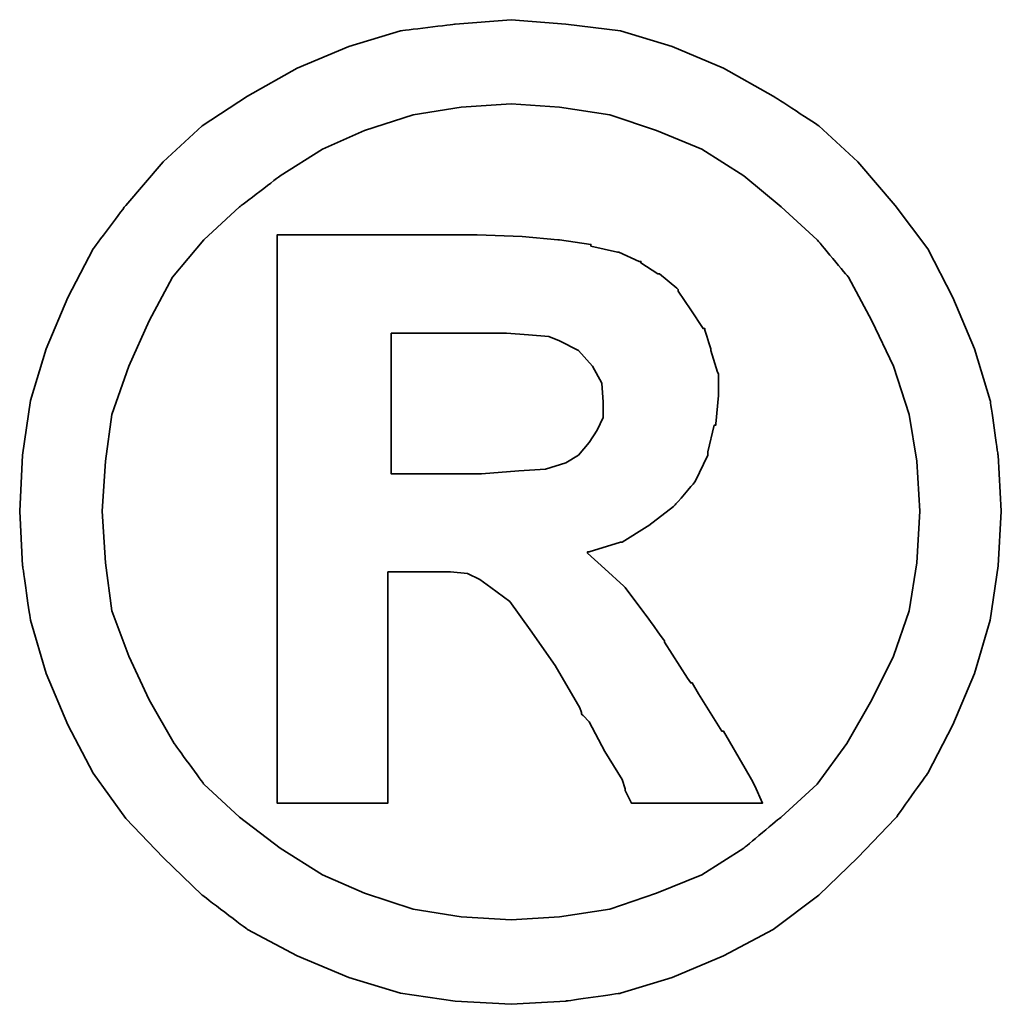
# Model space of a CAD drawing. Extents: x 17 to 125, y 17 to 89.
# Tile 46 of 48: x 111.553 to 112.018, y 59.193 to 59.66. Entities that reach past the tile are written whole.
import ezdxf

# ---------------------------------------------------------------- set-up
doc = ezdxf.new("R2010")
doc.units = 0
doc.header["$MEASUREMENT"] = 0
doc.layers.add('DIM', color=4, linetype='CONTINUOUS')
doc.layers.add('layer 1', color=7, linetype='CONTINUOUS')

# ---------------------------------------------------------------- blocks, each defined once
blk = doc.blocks.new('TBI MOTION logo(完整正式版)')
at = {"layer": 'layer 1', "color": 22, "lineweight": 35}
for points, knots in [([(81.20634, 4.98624), (81.20634, 4.98624), (81.18649, 5.32862), (81.18649, 5.32862), (81.18649, 5.32862), (81.18649, 5.32862), (81.13886, 5.66206), (81.13886, 5.66206), (81.13886, 5.66206), (81.13886, 5.66206), (81.04359, 5.97764), (81.04359, 5.97764), (81.04359, 5.97764), (81.04359, 5.97764), (80.91061, 6.29124), (80.91061, 6.29124), (80.91061, 6.29124), (80.91061, 6.29124), (80.75778, 6.58697), (80.75778, 6.58697), (80.75778, 6.58697), (80.75778, 6.58697), (80.5593, 6.85294), (80.5593, 6.85294), (80.5593, 6.85294), (80.5593, 6.85294), (80.33105, 7.1189), (80.33105, 7.1189), (80.33105, 7.1189), (80.33105, 7.1189), (80.09287, 7.33921), (80.09287, 7.33921), (80.09287, 7.33921), (80.09287, 7.33921), (79.815, 7.51982), (79.815, 7.51982), (79.815, 7.51982), (79.815, 7.51982), (79.51133, 7.69051), (79.51133, 7.69051), (79.51133, 7.69051), (79.51133, 7.69051), (79.19773, 7.8235), (79.19773, 7.8235), (79.19773, 7.8235), (79.19773, 7.8235), (78.88215, 7.91877), (78.88215, 7.91877), (78.88215, 7.91877), (78.88215, 7.91877), (78.54871, 7.95846), (78.54871, 7.95846), (78.54871, 7.95846), (78.54871, 7.95846), (78.21526, 7.98625), (78.21526, 7.98625), (78.21526, 7.98625), (78.21526, 7.98625), (77.87388, 7.95846), (77.87388, 7.95846), (77.87388, 7.95846), (77.87388, 7.95846), (77.54044, 7.91877), (77.54044, 7.91877), (77.54044, 7.91877), (77.54044, 7.91877), (77.22485, 7.8235), (77.22485, 7.8235), (77.22485, 7.8235), (77.22485, 7.8235), (76.91027, 7.69051), (76.91027, 7.69051), (76.91027, 7.69051), (76.91027, 7.69051), (76.6056, 7.51982), (76.6056, 7.51982), (76.6056, 7.51982), (76.6056, 7.51982), (76.32972, 7.33921), (76.32972, 7.33921), (76.32972, 7.33921), (76.32972, 7.33921), (76.09154, 7.1189), (76.09154, 7.1189), (76.09154, 7.1189), (76.09154, 7.1189), (75.86329, 6.85294), (75.86329, 6.85294), (75.86329, 6.85294), (75.86329, 6.85294), (75.66382, 6.58697), (75.66382, 6.58697), (75.66382, 6.58697), (75.66382, 6.58697), (75.51099, 6.29124), (75.51099, 6.29124), (75.51099, 6.29124), (75.51099, 6.29124), (75.37702, 5.97764), (75.37702, 5.97764), (75.37702, 5.97764), (75.37702, 5.97764), (75.28175, 5.66206), (75.28175, 5.66206), (75.28175, 5.66206), (75.28175, 5.66206), (75.23411, 5.32862), (75.23411, 5.32862), (75.23411, 5.32862), (75.23411, 5.32862), (75.21625, 4.98624), (75.21625, 4.98624), (75.21625, 4.98624), (75.21625, 4.98624), (75.23411, 4.6528), (75.23411, 4.6528), (75.23411, 4.6528), (75.23411, 4.6528), (75.28175, 4.32035), (75.28175, 4.32035), (75.28175, 4.32035), (75.28175, 4.32035), (75.37702, 3.99583), (75.37702, 3.99583), (75.37702, 3.99583), (75.37702, 3.99583), (75.51099, 3.68224), (75.51099, 3.68224), (75.51099, 3.68224), (75.51099, 3.68224), (75.66382, 3.38749), (75.66382, 3.38749), (75.66382, 3.38749), (75.66382, 3.38749), (75.86329, 3.10963), (75.86329, 3.10963), (75.86329, 3.10963), (75.86329, 3.10963), (76.09154, 2.87145), (76.09154, 2.87145), (76.09154, 2.87145), (76.09154, 2.87145), (76.32972, 2.6432), (76.32972, 2.6432), (76.32972, 2.6432), (76.32972, 2.6432), (76.6056, 2.43381), (76.6056, 2.43381), (76.6056, 2.43381), (76.6056, 2.43381), (76.91027, 2.27205), (76.91027, 2.27205), (76.91027, 2.27205), (76.91027, 2.27205), (77.22485, 2.13906), (77.22485, 2.13906), (77.22485, 2.13906), (77.22485, 2.13906), (77.54044, 2.0438), (77.54044, 2.0438), (77.54044, 2.0438), (77.54044, 2.0438), (77.87388, 1.99616), (77.87388, 1.99616), (77.87388, 1.99616), (77.87388, 1.99616), (78.21526, 1.97631), (78.21526, 1.97631), (78.21526, 1.97631), (78.21526, 1.97631), (78.54871, 1.99616), (78.54871, 1.99616), (78.54871, 1.99616), (78.54871, 1.99616), (78.88215, 2.0438), (78.88215, 2.0438), (78.88215, 2.0438), (78.88215, 2.0438), (79.19773, 2.13906), (79.19773, 2.13906), (79.19773, 2.13906), (79.19773, 2.13906), (79.51133, 2.27205), (79.51133, 2.27205), (79.51133, 2.27205), (79.51133, 2.27205), (79.815, 2.43381), (79.815, 2.43381), (79.815, 2.43381), (79.815, 2.43381), (80.09287, 2.6432), (80.09287, 2.6432), (80.09287, 2.6432), (80.09287, 2.6432), (80.33105, 2.87145), (80.33105, 2.87145), (80.33105, 2.87145), (80.33105, 2.87145), (80.5593, 3.10963), (80.5593, 3.10963), (80.5593, 3.10963), (80.5593, 3.10963), (80.75778, 3.38749), (80.75778, 3.38749), (80.75778, 3.38749), (80.75778, 3.38749), (80.91061, 3.68224), (80.91061, 3.68224), (80.91061, 3.68224), (80.91061, 3.68224), (81.04359, 3.99583), (81.04359, 3.99583), (81.04359, 3.99583), (81.04359, 3.99583), (81.13886, 4.32035), (81.13886, 4.32035), (81.13886, 4.32035), (81.13886, 4.32035), (81.18649, 4.6528), (81.18649, 4.6528), (81.18649, 4.6528), (81.18649, 4.6528), (81.20634, 4.98624), (81.20634, 4.98624)], [0, 0, 0, 0, 0.0178571, 0.0178571, 0.0178571, 0.0178572, 0.0357143, 0.0357143, 0.0357143, 0.0357143, 0.0535714, 0.0535714, 0.0535714, 0.0535714, 0.0714286, 0.0714286, 0.0714286, 0.0714286, 0.0892857, 0.0892857, 0.0892857, 0.0892857, 0.1071429, 0.1071429, 0.1071429, 0.1071429, 0.125, 0.125, 0.125, 0.125, 0.1428571, 0.1428571, 0.1428571, 0.1428572, 0.1607143, 0.1607143, 0.1607143, 0.1607143, 0.1785714, 0.1785714, 0.1785714, 0.1785714, 0.1964286, 0.1964286, 0.1964286, 0.1964286, 0.2142857, 0.2142857, 0.2142857, 0.2142857, 0.2321429, 0.2321429, 0.2321429, 0.2321429, 0.25, 0.25, 0.25, 0.25, 0.2678571, 0.2678571, 0.2678571, 0.2678572, 0.2857143, 0.2857143, 0.2857143, 0.2857143, 0.3035714, 0.3035714, 0.3035714, 0.3035714, 0.3214286, 0.3214286, 0.3214286, 0.3214286, 0.3392857, 0.3392857, 0.3392857, 0.3392857, 0.3571429, 0.3571429, 0.3571429, 0.3571429, 0.375, 0.375, 0.375, 0.375, 0.3928571, 0.3928571, 0.3928571, 0.3928572, 0.4107143, 0.4107143, 0.4107143, 0.4107143, 0.4285714, 0.4285714, 0.4285714, 0.4285714, 0.4464286, 0.4464286, 0.4464286, 0.4464286, 0.4642857, 0.4642857, 0.4642857, 0.4642857, 0.4821429, 0.4821429, 0.4821429, 0.4821429, 0.5, 0.5, 0.5, 0.5, 0.5178571, 0.5178571, 0.5178571, 0.5178572, 0.5357143, 0.5357143, 0.5357143, 0.5357143, 0.5535714, 0.5535714, 0.5535714, 0.5535714, 0.5714286, 0.5714286, 0.5714286, 0.5714286, 0.5892857, 0.5892857, 0.5892857, 0.5892857, 0.6071429, 0.6071429, 0.6071429, 0.6071429, 0.625, 0.625, 0.625, 0.625, 0.6428571, 0.6428571, 0.6428571, 0.6428572, 0.6607143, 0.6607143, 0.6607143, 0.6607143, 0.6785714, 0.6785714, 0.6785714, 0.6785714, 0.6964286, 0.6964286, 0.6964286, 0.6964286, 0.7142857, 0.7142857, 0.7142857, 0.7142857, 0.7321429, 0.7321429, 0.7321429, 0.7321429, 0.75, 0.75, 0.75, 0.75, 0.7678571, 0.7678571, 0.7678571, 0.7678572, 0.7857143, 0.7857143, 0.7857143, 0.7857143, 0.8035714, 0.8035714, 0.8035714, 0.8035714, 0.8214286, 0.8214286, 0.8214286, 0.8214286, 0.8392857, 0.8392857, 0.8392857, 0.8392857, 0.8571429, 0.8571429, 0.8571429, 0.8571429, 0.875, 0.875, 0.875, 0.875, 0.8928571, 0.8928571, 0.8928571, 0.8928572, 0.9107143, 0.9107143, 0.9107143, 0.9107143, 0.9285714, 0.9285714, 0.9285714, 0.9285714, 0.9464286, 0.9464286, 0.9464286, 0.9464286, 0.9642857, 0.9642857, 0.9642857, 0.9642857, 0.9821429, 0.9821429, 0.9821429, 0.9821429, 1, 1, 1, 1]), ([(80.71014, 4.98624), (80.71014, 4.98624), (80.69129, 5.29091), (80.69129, 5.29091), (80.69129, 5.29091), (80.69129, 5.29091), (80.64464, 5.57672), (80.64464, 5.57672), (80.64464, 5.57672), (80.64464, 5.57672), (80.54937, 5.87245), (80.54937, 5.87245), (80.54937, 5.87245), (80.54937, 5.87245), (80.41639, 6.14833), (80.41639, 6.14833), (80.41639, 6.14833), (80.41639, 6.14833), (80.27349, 6.41429), (80.27349, 6.41429), (80.27349, 6.41429), (80.27349, 6.41429), (80.08295, 6.64255), (80.08295, 6.64255), (80.08295, 6.64255), (80.08295, 6.64255), (79.86264, 6.84301), (79.86264, 6.84301), (79.86264, 6.84301), (79.86264, 6.84301), (79.63439, 7.03355), (79.63439, 7.03355), (79.63439, 7.03355), (79.63439, 7.03355), (79.37835, 7.1963), (79.37835, 7.1963), (79.37835, 7.1963), (79.37835, 7.1963), (79.10246, 7.30944), (79.10246, 7.30944), (79.10246, 7.30944), (79.10246, 7.30944), (78.81665, 7.40471), (78.81665, 7.40471), (78.81665, 7.40471), (78.81665, 7.40471), (78.511, 7.45234), (78.511, 7.45234), (78.511, 7.45234), (78.511, 7.45234), (78.21526, 7.47219), (78.21526, 7.47219), (78.21526, 7.47219), (78.21526, 7.47219), (77.9106, 7.45234), (77.9106, 7.45234), (77.9106, 7.45234), (77.9106, 7.45234), (77.61685, 7.40471), (77.61685, 7.40471), (77.61685, 7.40471), (77.61685, 7.40471), (77.32012, 7.30944), (77.32012, 7.30944), (77.32012, 7.30944), (77.32012, 7.30944), (77.06309, 7.1963), (77.06309, 7.1963), (77.06309, 7.1963), (77.06309, 7.1963), (76.80606, 7.03355), (76.80606, 7.03355), (76.80606, 7.03355), (76.80606, 7.03355), (76.55797, 6.84301), (76.55797, 6.84301), (76.55797, 6.84301), (76.55797, 6.84301), (76.34063, 6.64255), (76.34063, 6.64255), (76.34063, 6.64255), (76.34063, 6.64255), (76.1491, 6.41429), (76.1491, 6.41429), (76.1491, 6.41429), (76.1491, 6.41429), (76.0062, 6.14833), (76.0062, 6.14833), (76.0062, 6.14833), (76.0062, 6.14833), (75.88314, 5.87245), (75.88314, 5.87245), (75.88314, 5.87245), (75.88314, 5.87245), (75.77794, 5.57672), (75.77794, 5.57672), (75.77794, 5.57672), (75.77794, 5.57672), (75.73924, 5.29091), (75.73924, 5.29091), (75.73924, 5.29091), (75.73924, 5.29091), (75.72039, 4.98624), (75.72039, 4.98624), (75.72039, 4.98624), (75.72039, 4.98624), (75.73924, 4.67165), (75.73924, 4.67165), (75.73924, 4.67165), (75.73924, 4.67165), (75.77794, 4.37791), (75.77794, 4.37791), (75.77794, 4.37791), (75.77794, 4.37791), (75.88314, 4.10102), (75.88314, 4.10102), (75.88314, 4.10102), (75.88314, 4.10102), (76.0062, 3.83407), (76.0062, 3.83407), (76.0062, 3.83407), (76.0062, 3.83407), (76.15902, 3.56811), (76.15902, 3.56811), (76.15902, 3.56811), (76.15902, 3.56811), (76.34063, 3.32001), (76.34063, 3.32001), (76.34063, 3.32001), (76.34063, 3.32001), (76.55797, 3.11955), (76.55797, 3.11955), (76.55797, 3.11955), (76.55797, 3.11955), (76.80606, 2.92901), (76.80606, 2.92901), (76.80606, 2.92901), (76.80606, 2.92901), (77.06309, 2.76725), (77.06309, 2.76725), (77.06309, 2.76725), (77.06309, 2.76725), (77.32012, 2.65412), (77.32012, 2.65412), (77.32012, 2.65412), (77.32012, 2.65412), (77.61685, 2.55786), (77.61685, 2.55786), (77.61685, 2.55786), (77.61685, 2.55786), (77.9106, 2.51022), (77.9106, 2.51022), (77.9106, 2.51022), (77.9106, 2.51022), (78.21526, 2.49137), (78.21526, 2.49137), (78.21526, 2.49137), (78.21526, 2.49137), (78.511, 2.51022), (78.511, 2.51022), (78.511, 2.51022), (78.511, 2.51022), (78.81665, 2.55786), (78.81665, 2.55786), (78.81665, 2.55786), (78.81665, 2.55786), (79.10246, 2.65412), (79.10246, 2.65412), (79.10246, 2.65412), (79.10246, 2.65412), (79.37835, 2.76725), (79.37835, 2.76725), (79.37835, 2.76725), (79.37835, 2.76725), (79.63439, 2.92901), (79.63439, 2.92901), (79.63439, 2.92901), (79.63439, 2.92901), (79.86264, 3.11955), (79.86264, 3.11955), (79.86264, 3.11955), (79.86264, 3.11955), (80.08295, 3.32001), (80.08295, 3.32001), (80.08295, 3.32001), (80.08295, 3.32001), (80.26356, 3.56811), (80.26356, 3.56811), (80.26356, 3.56811), (80.26356, 3.56811), (80.41639, 3.83407), (80.41639, 3.83407), (80.41639, 3.83407), (80.41639, 3.83407), (80.54937, 4.10102), (80.54937, 4.10102), (80.54937, 4.10102), (80.54937, 4.10102), (80.64464, 4.37791), (80.64464, 4.37791), (80.64464, 4.37791), (80.64464, 4.37791), (80.69129, 4.67165), (80.69129, 4.67165), (80.69129, 4.67165), (80.69129, 4.67165), (80.71014, 4.98624), (80.71014, 4.98624)], [0, 0, 0, 0, 0.0192308, 0.0192308, 0.0192308, 0.0192308, 0.0384615, 0.0384615, 0.0384615, 0.0384615, 0.0576923, 0.0576923, 0.0576923, 0.0576923, 0.0769231, 0.0769231, 0.0769231, 0.0769231, 0.0961538, 0.0961538, 0.0961538, 0.0961539, 0.1153846, 0.1153846, 0.1153846, 0.1153846, 0.1346154, 0.1346154, 0.1346154, 0.1346154, 0.1538462, 0.1538462, 0.1538462, 0.1538462, 0.1730769, 0.1730769, 0.1730769, 0.1730769, 0.1923077, 0.1923077, 0.1923077, 0.1923077, 0.2115385, 0.2115385, 0.2115385, 0.2115385, 0.2307692, 0.2307692, 0.2307692, 0.2307692, 0.25, 0.25, 0.25, 0.25, 0.2692308, 0.2692308, 0.2692308, 0.2692308, 0.2884615, 0.2884615, 0.2884615, 0.2884615, 0.3076923, 0.3076923, 0.3076923, 0.3076923, 0.3269231, 0.3269231, 0.3269231, 0.3269231, 0.3461538, 0.3461538, 0.3461538, 0.3461539, 0.3653846, 0.3653846, 0.3653846, 0.3653846, 0.3846154, 0.3846154, 0.3846154, 0.3846154, 0.4038462, 0.4038462, 0.4038462, 0.4038462, 0.4230769, 0.4230769, 0.4230769, 0.4230769, 0.4423077, 0.4423077, 0.4423077, 0.4423077, 0.4615385, 0.4615385, 0.4615385, 0.4615385, 0.4807692, 0.4807692, 0.4807692, 0.4807692, 0.5, 0.5, 0.5, 0.5, 0.5192308, 0.5192308, 0.5192308, 0.5192308, 0.5384615, 0.5384615, 0.5384615, 0.5384615, 0.5576923, 0.5576923, 0.5576923, 0.5576923, 0.5769231, 0.5769231, 0.5769231, 0.5769231, 0.5961538, 0.5961538, 0.5961538, 0.5961539, 0.6153846, 0.6153846, 0.6153846, 0.6153846, 0.6346154, 0.6346154, 0.6346154, 0.6346154, 0.6538462, 0.6538462, 0.6538462, 0.6538462, 0.6730769, 0.6730769, 0.6730769, 0.6730769, 0.6923077, 0.6923077, 0.6923077, 0.6923077, 0.7115385, 0.7115385, 0.7115385, 0.7115385, 0.7307692, 0.7307692, 0.7307692, 0.7307692, 0.75, 0.75, 0.75, 0.75, 0.7692308, 0.7692308, 0.7692308, 0.7692308, 0.7884615, 0.7884615, 0.7884615, 0.7884615, 0.8076923, 0.8076923, 0.8076923, 0.8076923, 0.8269231, 0.8269231, 0.8269231, 0.8269231, 0.8461538, 0.8461538, 0.8461538, 0.8461539, 0.8653846, 0.8653846, 0.8653846, 0.8653846, 0.8846154, 0.8846154, 0.8846154, 0.8846154, 0.9038462, 0.9038462, 0.9038462, 0.9038462, 0.9230769, 0.9230769, 0.9230769, 0.9230769, 0.9423077, 0.9423077, 0.9423077, 0.9423077, 0.9615385, 0.9615385, 0.9615385, 0.9615385, 0.9807692, 0.9807692, 0.9807692, 0.9807692, 1, 1, 1, 1]), ([(76.78721, 3.2823), (76.78721, 3.2823), (76.78721, 3.32001), (76.78721, 3.32001), (76.78721, 3.32001), (76.78721, 3.32001), (76.78721, 3.42422), (76.78721, 3.42422), (76.78721, 3.42422), (76.78721, 3.42422), (76.78721, 3.59689), (76.78721, 3.59689), (76.78721, 3.59689), (76.78721, 3.59689), (76.78721, 3.80529), (76.78721, 3.80529), (76.78721, 3.80529), (76.78721, 3.80529), (76.78721, 4.0524), (76.78721, 4.0524), (76.78721, 4.0524), (76.78721, 4.0524), (76.78721, 4.32035), (76.78721, 4.32035), (76.78721, 4.32035), (76.78721, 4.32035), (76.78721, 4.92868), (76.78721, 4.92868), (76.78721, 4.92868), (76.78721, 4.92868), (76.78721, 5.53801), (76.78721, 5.53801), (76.78721, 5.53801), (76.78721, 5.53801), (76.78721, 5.82482), (76.78721, 5.82482), (76.78721, 5.82482), (76.78721, 5.82482), (76.78721, 6.07291), (76.78721, 6.07291), (76.78721, 6.07291), (76.78721, 6.07291), (76.78721, 6.30017), (76.78721, 6.30017), (76.78721, 6.30017), (76.78721, 6.30017), (76.78721, 6.45399), (76.78721, 6.45399), (76.78721, 6.45399), (76.78721, 6.45399), (76.78721, 6.5572), (76.78721, 6.5572), (76.78721, 6.5572), (76.78721, 6.5572), (76.78721, 6.59689), (76.78721, 6.59689), (76.78721, 6.59689), (76.78721, 6.59689), (76.78721, 6.67232), (76.78721, 6.67232), (76.78721, 6.67232), (76.78721, 6.67232), (76.8537, 6.67232), (76.8537, 6.67232), (76.8537, 6.67232), (76.8537, 6.67232), (76.87355, 6.67232), (76.87355, 6.67232), (76.87355, 6.67232), (76.87355, 6.67232), (76.91027, 6.67232), (76.91027, 6.67232), (76.91027, 6.67232), (76.91027, 6.67232), (77.04424, 6.67232), (77.04424, 6.67232), (77.04424, 6.67232), (77.04424, 6.67232), (77.22485, 6.67232), (77.22485, 6.67232), (77.22485, 6.67232), (77.22485, 6.67232), (77.43524, 6.67232), (77.43524, 6.67232), (77.43524, 6.67232), (77.43524, 6.67232), (77.65357, 6.67232), (77.65357, 6.67232), (77.65357, 6.67232), (77.65357, 6.67232), (77.82625, 6.67232), (77.82625, 6.67232), (77.82625, 6.67232), (77.82625, 6.67232), (77.94037, 6.67232), (77.94037, 6.67232), (77.94037, 6.67232), (77.94037, 6.67232), (77.97709, 6.67232), (77.97709, 6.67232), (77.97709, 6.67232), (77.97709, 6.67232), (77.99694, 6.67232), (77.99694, 6.67232), (77.99694, 6.67232), (77.99694, 6.67232), (78.00686, 6.67232), (78.00686, 6.67232), (78.00686, 6.67232), (78.00686, 6.67232), (78.28275, 6.6624), (78.28275, 6.6624), (78.28275, 6.6624), (78.28275, 6.6624), (78.50107, 6.64255), (78.50107, 6.64255), (78.50107, 6.64255), (78.50107, 6.64255), (78.511, 6.64255), (78.511, 6.64255), (78.511, 6.64255), (78.511, 6.64255), (78.70154, 6.61476), (78.70154, 6.61476), (78.70154, 6.61476), (78.70154, 6.61476), (78.70154, 6.60483), (78.70154, 6.60483), (78.70154, 6.60483), (78.70154, 6.60483), (78.86429, 6.56713), (78.86429, 6.56713), (78.86429, 6.56713), (78.86429, 6.56713), (78.87223, 6.56713), (78.87223, 6.56713), (78.87223, 6.56713), (78.87223, 6.56713), (78.99727, 6.51056), (78.99727, 6.51056), (78.99727, 6.51056), (78.99727, 6.51056), (79.00719, 6.51056), (79.00719, 6.51056), (79.00719, 6.51056), (79.00719, 6.51056), (79.00719, 6.50162), (79.00719, 6.50162), (79.00719, 6.50162), (79.00719, 6.50162), (79.1104, 6.43415), (79.1104, 6.43415), (79.1104, 6.43415), (79.1104, 6.43415), (79.12132, 6.43415), (79.12132, 6.43415), (79.12132, 6.43415), (79.12132, 6.43415), (79.22552, 6.34781), (79.22552, 6.34781), (79.22552, 6.34781), (79.22552, 6.34781), (79.23544, 6.33888), (79.23544, 6.33888), (79.23544, 6.33888), (79.23544, 6.33888), (79.23544, 6.32895), (79.23544, 6.32895), (79.23544, 6.32895), (79.23544, 6.32895), (79.31087, 6.21483), (79.31087, 6.21483), (79.31087, 6.21483), (79.31087, 6.21483), (79.38629, 6.1007), (79.38629, 6.1007), (79.38629, 6.1007), (79.38629, 6.1007), (79.3972, 6.1007), (79.3972, 6.1007), (79.3972, 6.1007), (79.3972, 6.1007), (79.3972, 6.09078), (79.3972, 6.09078), (79.3972, 6.09078), (79.3972, 6.09078), (79.43392, 5.97764), (79.43392, 5.97764), (79.43392, 5.97764), (79.43392, 5.97764), (79.43392, 5.96772), (79.43392, 5.96772), (79.43392, 5.96772), (79.43392, 5.96772), (79.47362, 5.83474), (79.47362, 5.83474), (79.47362, 5.83474), (79.47362, 5.83474), (79.48156, 5.82482), (79.48156, 5.82482), (79.48156, 5.82482), (79.48156, 5.82482), (79.48156, 5.69977), (79.48156, 5.69977), (79.48156, 5.69977), (79.48156, 5.69977), (79.48156, 5.69183), (79.48156, 5.69183), (79.48156, 5.69183), (79.48156, 5.69183), (79.4637, 5.51915), (79.4637, 5.51915), (79.4637, 5.51915), (79.4637, 5.51915), (79.4637, 5.51122), (79.4637, 5.51122), (79.4637, 5.51122), (79.4637, 5.51122), (79.45377, 5.51122), (79.45377, 5.51122), (79.45377, 5.51122), (79.45377, 5.51122), (79.41507, 5.34847), (79.41507, 5.34847), (79.41507, 5.34847), (79.41507, 5.34847), (79.41507, 5.33854), (79.41507, 5.33854), (79.41507, 5.33854), (79.41507, 5.33854), (79.41507, 5.32862), (79.41507, 5.32862), (79.41507, 5.32862), (79.41507, 5.32862), (79.33865, 5.16785), (79.33865, 5.16785), (79.33865, 5.16785), (79.33865, 5.16785), (79.33071, 5.15693), (79.33071, 5.15693), (79.33071, 5.15693), (79.33071, 5.15693), (79.2156, 5.02495), (79.2156, 5.02495), (79.2156, 5.02495), (79.2156, 5.02495), (79.20567, 5.01502), (79.20567, 5.01502), (79.20567, 5.01502), (79.20567, 5.01502), (79.05483, 4.89991), (79.05483, 4.89991), (79.05483, 4.89991), (79.05483, 4.89991), (79.04491, 4.89197), (79.04491, 4.89197), (79.04491, 4.89197), (79.04491, 4.89197), (78.89208, 4.7967), (78.89208, 4.7967), (78.89208, 4.7967), (78.89208, 4.7967), (78.88215, 4.7967), (78.88215, 4.7967), (78.88215, 4.7967), (78.88215, 4.7967), (78.69161, 4.73913), (78.69161, 4.73913), (78.69161, 4.73913), (78.69161, 4.73913), (78.68169, 4.73913), (78.68169, 4.73913), (78.68169, 4.73913), (78.68169, 4.73913), (78.68169, 4.72921), (78.68169, 4.72921), (78.68169, 4.72921), (78.68169, 4.72921), (78.78688, 4.63394), (78.78688, 4.63394), (78.78688, 4.63394), (78.78688, 4.63394), (78.902, 4.52875), (78.902, 4.52875), (78.902, 4.52875), (78.902, 4.52875), (78.91093, 4.52081), (78.91093, 4.52081), (78.91093, 4.52081), (78.91093, 4.52081), (79.02506, 4.36798), (79.02506, 4.36798), (79.02506, 4.36798), (79.02506, 4.36798), (79.1501, 4.1953), (79.1501, 4.1953), (79.1501, 4.1953), (79.1501, 4.1953), (79.1501, 4.18736), (79.1501, 4.18736), (79.1501, 4.18736), (79.1501, 4.18736), (79.29201, 3.96705), (79.29201, 3.96705), (79.29201, 3.96705), (79.29201, 3.96705), (79.31087, 3.93828), (79.31087, 3.93828), (79.31087, 3.93828), (79.31087, 3.93828), (79.32079, 3.93828), (79.32079, 3.93828), (79.32079, 3.93828), (79.32079, 3.93828), (79.3585, 3.87178), (79.3585, 3.87178), (79.3585, 3.87178), (79.3585, 3.87178), (79.50141, 3.64353), (79.50141, 3.64353), (79.50141, 3.64353), (79.50141, 3.64353), (79.51133, 3.64353), (79.51133, 3.64353), (79.51133, 3.64353), (79.51133, 3.64353), (79.64431, 3.41528), (79.64431, 3.41528), (79.64431, 3.41528), (79.64431, 3.41528), (79.68202, 3.3478), (79.68202, 3.3478), (79.68202, 3.3478), (79.68202, 3.3478), (79.70187, 3.31009), (79.70187, 3.31009), (79.70187, 3.31009), (79.70187, 3.31009), (79.7495, 3.2049), (79.7495, 3.2049), (79.7495, 3.2049), (79.7495, 3.2049), (79.64431, 3.2049), (79.64431, 3.2049), (79.64431, 3.2049), (79.64431, 3.2049), (79.62546, 3.2049), (79.62546, 3.2049), (79.62546, 3.2049), (79.62546, 3.2049), (79.53912, 3.2049), (79.53912, 3.2049), (79.53912, 3.2049), (79.53912, 3.2049), (79.31087, 3.2049), (79.31087, 3.2049), (79.31087, 3.2049), (79.31087, 3.2049), (79.08262, 3.2049), (79.08262, 3.2049), (79.08262, 3.2049), (79.08262, 3.2049), (79.00719, 3.2049), (79.00719, 3.2049), (79.00719, 3.2049), (79.00719, 3.2049), (78.98735, 3.2049), (78.98735, 3.2049), (78.98735, 3.2049), (78.98735, 3.2049), (78.94964, 3.2049), (78.94964, 3.2049), (78.94964, 3.2049), (78.94964, 3.2049), (78.92979, 3.24459), (78.92979, 3.24459), (78.92979, 3.24459), (78.92979, 3.24459), (78.91093, 3.2823), (78.91093, 3.2823), (78.91093, 3.2823), (78.91093, 3.2823), (78.91093, 3.29223), (78.91093, 3.29223), (78.91093, 3.29223), (78.91093, 3.29223), (78.89208, 3.3478), (78.89208, 3.3478), (78.89208, 3.3478), (78.89208, 3.3478), (78.78688, 3.52048), (78.78688, 3.52048), (78.78688, 3.52048), (78.78688, 3.52048), (78.69161, 3.7001), (78.69161, 3.7001), (78.69161, 3.7001), (78.69161, 3.7001), (78.6539, 3.7388), (78.6539, 3.7388), (78.6539, 3.7388), (78.6539, 3.7388), (78.64398, 3.74873), (78.64398, 3.74873), (78.64398, 3.74873), (78.64398, 3.74873), (78.64398, 3.75766), (78.64398, 3.75766), (78.64398, 3.75766), (78.64398, 3.75766), (78.63405, 3.78644), (78.63405, 3.78644), (78.63405, 3.78644), (78.63405, 3.78644), (78.48321, 4.04347), (78.48321, 4.04347), (78.48321, 4.04347), (78.48321, 4.04347), (78.33038, 4.2618), (78.33038, 4.2618), (78.33038, 4.2618), (78.33038, 4.2618), (78.20732, 4.43447), (78.20732, 4.43447), (78.20732, 4.43447), (78.20732, 4.43447), (78.09221, 4.52081), (78.09221, 4.52081), (78.09221, 4.52081), (78.09221, 4.52081), (78.02472, 4.56845), (78.02472, 4.56845), (78.02472, 4.56845), (78.02472, 4.56845), (77.9493, 4.60616), (77.9493, 4.60616), (77.9493, 4.60616), (77.9493, 4.60616), (77.8451, 4.61608), (77.8451, 4.61608), (77.8451, 4.61608), (77.8451, 4.61608), (77.71113, 4.61608), (77.71113, 4.61608), (77.71113, 4.61608), (77.71113, 4.61608), (77.69128, 4.61608), (77.69128, 4.61608), (77.69128, 4.61608), (77.69128, 4.61608), (77.67342, 4.61608), (77.67342, 4.61608), (77.67342, 4.61608), (77.67342, 4.61608), (77.5583, 4.61608), (77.5583, 4.61608), (77.5583, 4.61608), (77.5583, 4.61608), (77.46303, 4.61608), (77.46303, 4.61608), (77.46303, 4.61608), (77.46303, 4.61608), (77.46303, 4.54761), (77.46303, 4.54761), (77.46303, 4.54761), (77.46303, 4.54761), (77.46303, 4.47318), (77.46303, 4.47318), (77.46303, 4.47318), (77.46303, 4.47318), (77.46303, 4.24294), (77.46303, 4.24294), (77.46303, 4.24294), (77.46303, 4.24294), (77.46303, 3.99583), (77.46303, 3.99583), (77.46303, 3.99583), (77.46303, 3.99583), (77.46303, 3.72888), (77.46303, 3.72888), (77.46303, 3.72888), (77.46303, 3.72888), (77.46303, 3.51055), (77.46303, 3.51055), (77.46303, 3.51055), (77.46303, 3.51055), (77.46303, 3.42422), (77.46303, 3.42422), (77.46303, 3.42422), (77.46303, 3.42422), (77.46303, 3.35773), (77.46303, 3.35773), (77.46303, 3.35773), (77.46303, 3.35773), (77.46303, 3.30017), (77.46303, 3.30017), (77.46303, 3.30017), (77.46303, 3.30017), (77.46303, 3.2823), (77.46303, 3.2823), (77.46303, 3.2823), (77.46303, 3.2823), (77.46303, 3.2049), (77.46303, 3.2049), (77.46303, 3.2049), (77.46303, 3.2049), (77.39753, 3.2049), (77.39753, 3.2049), (77.39753, 3.2049), (77.39753, 3.2049), (77.37768, 3.2049), (77.37768, 3.2049), (77.37768, 3.2049), (77.37768, 3.2049), (77.32012, 3.2049), (77.32012, 3.2049), (77.32012, 3.2049), (77.32012, 3.2049), (77.12165, 3.2049), (77.12165, 3.2049), (77.12165, 3.2049), (77.12165, 3.2049), (76.94897, 3.2049), (76.94897, 3.2049), (76.94897, 3.2049), (76.94897, 3.2049), (76.8924, 3.2049), (76.8924, 3.2049), (76.8924, 3.2049), (76.8924, 3.2049), (76.8537, 3.2049), (76.8537, 3.2049), (76.8537, 3.2049), (76.8537, 3.2049), (76.78721, 3.2049), (76.78721, 3.2049), (76.78721, 3.2049), (76.78721, 3.2049), (76.78721, 3.2823), (76.78721, 3.2823)], [0, 0, 0, 0, 0.0074074, 0.0074074, 0.0074074, 0.0074074, 0.0148148, 0.0148148, 0.0148148, 0.0148148, 0.0222222, 0.0222222, 0.0222222, 0.0222222, 0.0296296, 0.0296296, 0.0296296, 0.0296296, 0.037037, 0.037037, 0.037037, 0.037037, 0.0444444, 0.0444444, 0.0444444, 0.0444445, 0.0518519, 0.0518519, 0.0518519, 0.0518519, 0.0592593, 0.0592593, 0.0592593, 0.0592593, 0.0666667, 0.0666667, 0.0666667, 0.0666667, 0.0740741, 0.0740741, 0.0740741, 0.0740741, 0.0814815, 0.0814815, 0.0814815, 0.0814815, 0.0888889, 0.0888889, 0.0888889, 0.0888889, 0.0962963, 0.0962963, 0.0962963, 0.0962963, 0.1037037, 0.1037037, 0.1037037, 0.1037037, 0.1111111, 0.1111111, 0.1111111, 0.1111111, 0.1185185, 0.1185185, 0.1185185, 0.1185185, 0.1259259, 0.1259259, 0.1259259, 0.1259259, 0.1333333, 0.1333333, 0.1333333, 0.1333333, 0.1407407, 0.1407407, 0.1407407, 0.1407408, 0.1481481, 0.1481481, 0.1481481, 0.1481482, 0.1555556, 0.1555556, 0.1555556, 0.1555556, 0.162963, 0.162963, 0.162963, 0.162963, 0.1703704, 0.1703704, 0.1703704, 0.1703704, 0.1777778, 0.1777778, 0.1777778, 0.1777778, 0.1851852, 0.1851852, 0.1851852, 0.1851852, 0.1925926, 0.1925926, 0.1925926, 0.1925926, 0.2, 0.2, 0.2, 0.2, 0.2074074, 0.2074074, 0.2074074, 0.2074074, 0.2148148, 0.2148148, 0.2148148, 0.2148148, 0.2222222, 0.2222222, 0.2222222, 0.2222222, 0.2296296, 0.2296296, 0.2296296, 0.2296296, 0.237037, 0.237037, 0.237037, 0.237037, 0.2444444, 0.2444444, 0.2444444, 0.2444445, 0.2518519, 0.2518519, 0.2518519, 0.2518519, 0.2592593, 0.2592593, 0.2592593, 0.2592593, 0.2666667, 0.2666667, 0.2666667, 0.2666667, 0.2740741, 0.2740741, 0.2740741, 0.2740741, 0.2814815, 0.2814815, 0.2814815, 0.2814815, 0.2888889, 0.2888889, 0.2888889, 0.2888889, 0.2962963, 0.2962963, 0.2962963, 0.2962963, 0.3037037, 0.3037037, 0.3037037, 0.3037037, 0.3111111, 0.3111111, 0.3111111, 0.3111111, 0.3185185, 0.3185185, 0.3185185, 0.3185185, 0.3259259, 0.3259259, 0.3259259, 0.3259259, 0.3333333, 0.3333333, 0.3333333, 0.3333333, 0.3407407, 0.3407407, 0.3407407, 0.3407408, 0.3481481, 0.3481481, 0.3481481, 0.3481482, 0.3555556, 0.3555556, 0.3555556, 0.3555556, 0.362963, 0.362963, 0.362963, 0.362963, 0.3703704, 0.3703704, 0.3703704, 0.3703704, 0.3777778, 0.3777778, 0.3777778, 0.3777778, 0.3851852, 0.3851852, 0.3851852, 0.3851852, 0.3925926, 0.3925926, 0.3925926, 0.3925926, 0.4, 0.4, 0.4, 0.4, 0.4074074, 0.4074074, 0.4074074, 0.4074074, 0.4148148, 0.4148148, 0.4148148, 0.4148148, 0.4222222, 0.4222222, 0.4222222, 0.4222222, 0.4296296, 0.4296296, 0.4296296, 0.4296296, 0.437037, 0.437037, 0.437037, 0.437037, 0.4444444, 0.4444444, 0.4444444, 0.4444445, 0.4518519, 0.4518519, 0.4518519, 0.4518519, 0.4592593, 0.4592593, 0.4592593, 0.4592593, 0.4666667, 0.4666667, 0.4666667, 0.4666667, 0.4740741, 0.4740741, 0.4740741, 0.4740741, 0.4814815, 0.4814815, 0.4814815, 0.4814815, 0.4888889, 0.4888889, 0.4888889, 0.4888889, 0.4962963, 0.4962963, 0.4962963, 0.4962963, 0.5037037, 0.5037037, 0.5037037, 0.5037037, 0.5111111, 0.5111111, 0.5111111, 0.5111111, 0.5185185, 0.5185185, 0.5185185, 0.5185185, 0.5259259, 0.5259259, 0.5259259, 0.5259259, 0.5333333, 0.5333333, 0.5333333, 0.5333333, 0.5407407, 0.5407407, 0.5407407, 0.5407408, 0.5481481, 0.5481481, 0.5481481, 0.5481482, 0.5555556, 0.5555556, 0.5555556, 0.5555556, 0.562963, 0.562963, 0.562963, 0.562963, 0.5703704, 0.5703704, 0.5703704, 0.5703704, 0.5777778, 0.5777778, 0.5777778, 0.5777778, 0.5851852, 0.5851852, 0.5851852, 0.5851852, 0.5925926, 0.5925926, 0.5925926, 0.5925926, 0.6, 0.6, 0.6, 0.6, 0.6074074, 0.6074074, 0.6074074, 0.6074074, 0.6148148, 0.6148148, 0.6148148, 0.6148148, 0.6222222, 0.6222222, 0.6222222, 0.6222222, 0.6296296, 0.6296296, 0.6296296, 0.6296296, 0.637037, 0.637037, 0.637037, 0.637037, 0.6444444, 0.6444444, 0.6444444, 0.6444445, 0.6518519, 0.6518519, 0.6518519, 0.6518519, 0.6592593, 0.6592593, 0.6592593, 0.6592593, 0.6666667, 0.6666667, 0.6666667, 0.6666667, 0.6740741, 0.6740741, 0.6740741, 0.6740741, 0.6814815, 0.6814815, 0.6814815, 0.6814815, 0.6888889, 0.6888889, 0.6888889, 0.6888889, 0.6962963, 0.6962963, 0.6962963, 0.6962963, 0.7037037, 0.7037037, 0.7037037, 0.7037037, 0.7111111, 0.7111111, 0.7111111, 0.7111111, 0.7185185, 0.7185185, 0.7185185, 0.7185185, 0.7259259, 0.7259259, 0.7259259, 0.7259259, 0.7333333, 0.7333333, 0.7333333, 0.7333333, 0.7407407, 0.7407407, 0.7407407, 0.7407408, 0.7481481, 0.7481481, 0.7481481, 0.7481482, 0.7555556, 0.7555556, 0.7555556, 0.7555556, 0.762963, 0.762963, 0.762963, 0.762963, 0.7703704, 0.7703704, 0.7703704, 0.7703704, 0.7777778, 0.7777778, 0.7777778, 0.7777778, 0.7851852, 0.7851852, 0.7851852, 0.7851852, 0.7925926, 0.7925926, 0.7925926, 0.7925926, 0.8, 0.8, 0.8, 0.8, 0.8074074, 0.8074074, 0.8074074, 0.8074074, 0.8148148, 0.8148148, 0.8148148, 0.8148148, 0.8222222, 0.8222222, 0.8222222, 0.8222222, 0.8296296, 0.8296296, 0.8296296, 0.8296296, 0.837037, 0.837037, 0.837037, 0.837037, 0.8444444, 0.8444444, 0.8444444, 0.8444445, 0.8518519, 0.8518519, 0.8518519, 0.8518519, 0.8592593, 0.8592593, 0.8592593, 0.8592593, 0.8666667, 0.8666667, 0.8666667, 0.8666667, 0.8740741, 0.8740741, 0.8740741, 0.8740741, 0.8814815, 0.8814815, 0.8814815, 0.8814815, 0.8888889, 0.8888889, 0.8888889, 0.8888889, 0.8962963, 0.8962963, 0.8962963, 0.8962963, 0.9037037, 0.9037037, 0.9037037, 0.9037037, 0.9111111, 0.9111111, 0.9111111, 0.9111111, 0.9185185, 0.9185185, 0.9185185, 0.9185185, 0.9259259, 0.9259259, 0.9259259, 0.9259259, 0.9333333, 0.9333333, 0.9333333, 0.9333333, 0.9407407, 0.9407407, 0.9407407, 0.9407408, 0.9481481, 0.9481481, 0.9481481, 0.9481482, 0.9555556, 0.9555556, 0.9555556, 0.9555556, 0.962963, 0.962963, 0.962963, 0.962963, 0.9703704, 0.9703704, 0.9703704, 0.9703704, 0.9777778, 0.9777778, 0.9777778, 0.9777778, 0.9851852, 0.9851852, 0.9851852, 0.9851852, 0.9925926, 0.9925926, 0.9925926, 0.9925926, 1, 1, 1, 1]), ([(77.48288, 6.07291), (77.48288, 6.07291), (77.48288, 5.99551), (77.48288, 5.99551), (77.48288, 5.99551), (77.48288, 5.99551), (77.48288, 5.82482), (77.48288, 5.82482), (77.48288, 5.82482), (77.48288, 5.82482), (77.48288, 5.63328), (77.48288, 5.63328), (77.48288, 5.63328), (77.48288, 5.63328), (77.48288, 5.46358), (77.48288, 5.46358), (77.48288, 5.46358), (77.48288, 5.46358), (77.48288, 5.29091), (77.48288, 5.29091), (77.48288, 5.29091), (77.48288, 5.29091), (77.48288, 5.21449), (77.48288, 5.21449), (77.48288, 5.21449), (77.48288, 5.21449), (77.50074, 5.21449), (77.50074, 5.21449), (77.50074, 5.21449), (77.50074, 5.21449), (77.71113, 5.21449), (77.71113, 5.21449), (77.71113, 5.21449), (77.71113, 5.21449), (77.94037, 5.21449), (77.94037, 5.21449), (77.94037, 5.21449), (77.94037, 5.21449), (78.01579, 5.21449), (78.01579, 5.21449), (78.01579, 5.21449), (78.01579, 5.21449), (78.03465, 5.21449), (78.03465, 5.21449), (78.03465, 5.21449), (78.03465, 5.21449), (78.2629, 5.23335), (78.2629, 5.23335), (78.2629, 5.23335), (78.2629, 5.23335), (78.42565, 5.24327), (78.42565, 5.24327), (78.42565, 5.24327), (78.42565, 5.24327), (78.54871, 5.28098), (78.54871, 5.28098), (78.54871, 5.28098), (78.54871, 5.28098), (78.62611, 5.32862), (78.62611, 5.32862), (78.62611, 5.32862), (78.62611, 5.32862), (78.69161, 5.40503), (78.69161, 5.40503), (78.69161, 5.40503), (78.69161, 5.40503), (78.73925, 5.48145), (78.73925, 5.48145), (78.73925, 5.48145), (78.73925, 5.48145), (78.77696, 5.55885), (78.77696, 5.55885), (78.77696, 5.55885), (78.77696, 5.55885), (78.77696, 5.65214), (78.77696, 5.65214), (78.77696, 5.65214), (78.77696, 5.65214), (78.76902, 5.76726), (78.76902, 5.76726), (78.76902, 5.76726), (78.76902, 5.76726), (78.71146, 5.87245), (78.71146, 5.87245), (78.71146, 5.87245), (78.71146, 5.87245), (78.62611, 5.96772), (78.62611, 5.96772), (78.62611, 5.96772), (78.62611, 5.96772), (78.511, 6.02528), (78.511, 6.02528), (78.511, 6.02528), (78.511, 6.02528), (78.44451, 6.05306), (78.44451, 6.05306), (78.44451, 6.05306), (78.44451, 6.05306), (78.32046, 6.06299), (78.32046, 6.06299), (78.32046, 6.06299), (78.32046, 6.06299), (78.18748, 6.07291), (78.18748, 6.07291), (78.18748, 6.07291), (78.18748, 6.07291), (77.99694, 6.07291), (77.99694, 6.07291), (77.99694, 6.07291), (77.99694, 6.07291), (77.97709, 6.07291), (77.97709, 6.07291), (77.97709, 6.07291), (77.97709, 6.07291), (77.90167, 6.07291), (77.90167, 6.07291), (77.90167, 6.07291), (77.90167, 6.07291), (77.69128, 6.07291), (77.69128, 6.07291), (77.69128, 6.07291), (77.69128, 6.07291), (77.50074, 6.07291), (77.50074, 6.07291), (77.50074, 6.07291), (77.50074, 6.07291), (77.48288, 6.07291), (77.48288, 6.07291)], [0, 0, 0, 0, 0.03125, 0.03125, 0.03125, 0.03125, 0.0625, 0.0625, 0.0625, 0.0625, 0.09375, 0.09375, 0.09375, 0.09375, 0.125, 0.125, 0.125, 0.125, 0.15625, 0.15625, 0.15625, 0.15625, 0.1875, 0.1875, 0.1875, 0.1875, 0.21875, 0.21875, 0.21875, 0.21875, 0.25, 0.25, 0.25, 0.25, 0.28125, 0.28125, 0.28125, 0.28125, 0.3125, 0.3125, 0.3125, 0.3125, 0.34375, 0.34375, 0.34375, 0.34375, 0.375, 0.375, 0.375, 0.375, 0.40625, 0.40625, 0.40625, 0.40625, 0.4375, 0.4375, 0.4375, 0.4375, 0.46875, 0.46875, 0.46875, 0.46875, 0.5, 0.5, 0.5, 0.5, 0.53125, 0.53125, 0.53125, 0.53125, 0.5625, 0.5625, 0.5625, 0.5625, 0.59375, 0.59375, 0.59375, 0.59375, 0.625, 0.625, 0.625, 0.625, 0.65625, 0.65625, 0.65625, 0.65625, 0.6875, 0.6875, 0.6875, 0.6875, 0.71875, 0.71875, 0.71875, 0.71875, 0.75, 0.75, 0.75, 0.75, 0.78125, 0.78125, 0.78125, 0.78125, 0.8125, 0.8125, 0.8125, 0.8125, 0.84375, 0.84375, 0.84375, 0.84375, 0.875, 0.875, 0.875, 0.875, 0.90625, 0.90625, 0.90625, 0.90625, 0.9375, 0.9375, 0.9375, 0.9375, 0.96875, 0.96875, 0.96875, 0.96875, 1, 1, 1, 1])]:
    blk.add_open_spline(points, degree=3, knots=knots, dxfattribs=at)

msp = doc.modelspace()

# ---------------------------------------------------------------- block references
at = {"layer": 'DIM', "xscale": 0.07758052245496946, "yscale": 0.07758052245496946, "zscale": 0.07758052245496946}
msp.add_blockref('TBI MOTION logo(完整正式版)', (105.71755, 59.04003), dxfattribs=at)

doc.saveas('drawing.dxf')
